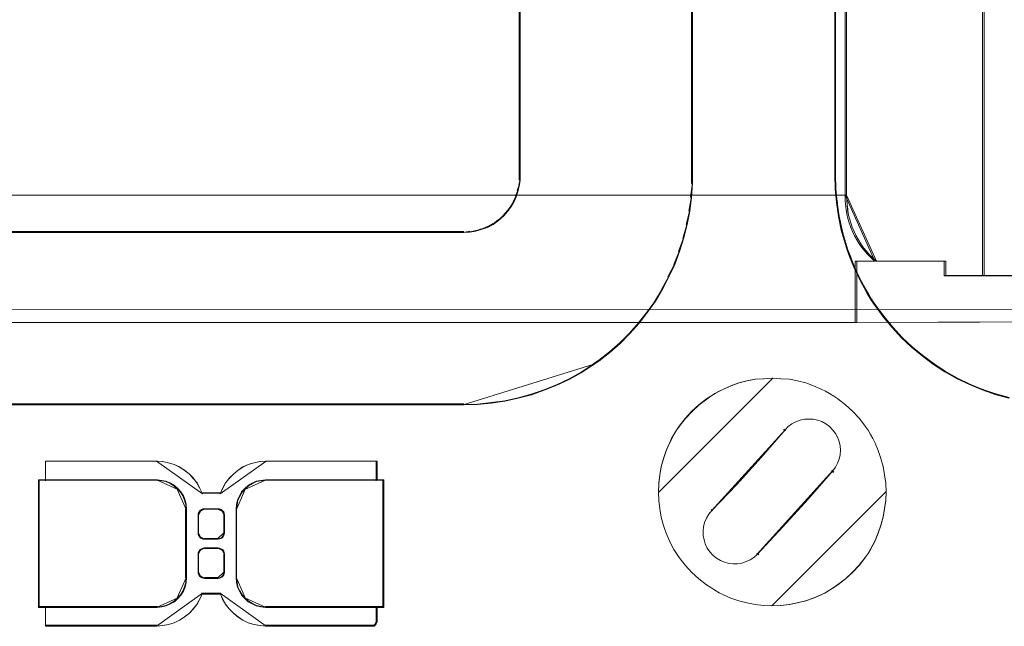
# Model space of a CAD drawing. Header units: millimetres. Extents: x -1290 to 1795, y -4192 to -1311.
# Tile 163 of 256: x 579 to 598, y -3300 to -3289. Entities that reach past the tile are written whole.
import ezdxf

# ---------------------------------------------------------------- set-up
doc = ezdxf.new("R2010")
doc.units = ezdxf.units.MM
doc.layers.add('$EL_istn', color=7, linetype='Continuous', lineweight=15)
doc.layers.add('Aparatura', color=7, linetype='Continuous', lineweight=13)
doc.styles.get("Standard").update_dxf_attribs({"font": 'ARIALN.TTF', "width": 0.8})
doc.dimstyles.new('100', dxfattribs={"dimtxt": 15, "dimasz": 10, "dimexe": 1.25, "dimexo": 0.625, "dimtad": 1, "dimdec": 0, "dimtxsty": 'Standard', "dimblk": 'OBLIQUE', "dimcen": 2.5, "dimadec": 0, "dimazin": 0, "dimtfac": 1, "dimtdec": 0, "dimtmove": 0, "dimatfit": 3, "dimldrblk": 'NONE', "dimfxl": 1, "dimarcsym": 0})

# ---------------------------------------------------------------- blocks, each defined once
blk = doc.blocks.new('_Oblique')
at = {"color": 0, "linetype": 'ByBlock', "lineweight": -2}
blk.add_line((-0.5, -0.5), (0.5, 0.5), dxfattribs=at)
blk = doc.blocks.new('*D43')
at = {"layer": '$EL_istn', "color": 0, "linetype": 'Continuous', "lineweight": -2, "ltscale": 0.1}
for p, q in [((605.291, -3294.716), (605.291, -3319.518)), ((518.091, -3296.815), (518.091, -3319.518)), ((518.091, -3318.268), (605.291, -3318.268))]:
    blk.add_line(p, q, dxfattribs=at)
at = {"layer": 'Defpoints', "color": 0}
for p in [(605.291, -3294.091), (518.091, -3296.19), (605.291, -3318.268)]:
    blk.add_point(p, dxfattribs=at)
at = {"layer": '$EL_istn', "color": 0, "linetype": 'ByBlock', "lineweight": -2, "xscale": 5, "yscale": 5, "zscale": 5, "rotation": 180}
blk.add_blockref('_Oblique', (518.091, -3318.268), dxfattribs=at)
at = {"layer": '$EL_istn', "color": 0, "linetype": 'ByBlock', "lineweight": -2, "xscale": 5, "yscale": 5, "zscale": 5}
blk.add_blockref('_Oblique', (605.291, -3318.268), dxfattribs=at)
at = {"layer": '$EL_istn', "color": 0, "lineweight": 5, "insert": (561.691, -3313.558), "char_height": 8, "attachment_point": 5}
blk.add_mtext('436', dxfattribs=at)
blk = doc.blocks.new('_None')

msp = doc.modelspace()

# ---------------------------------------------------------------- linework, layer by layer
at = {"layer": 'Aparatura', "lineweight": 13}
for points in [[(604.545, -3294.091), (604.545, -3243.057), (521.002, -3243.062), (521.002, -3294.086), (604.545, -3294.091)], [(604.545, -3294.091), (604.545, -3243.057), (521.002, -3243.062), (521.002, -3294.086), (604.545, -3294.091)], [(597.681, -3243.715), (597.681, -3266.607), (525.626, -3266.607), (525.626, -3243.715), (521.412, -3243.715), (521.412, -3293.434), (525.626, -3293.434), (525.626, -3270.541), (597.681, -3270.541), (597.681, -3293.434), (601.813, -3293.434), (601.813, -3243.715), (597.681, -3243.715)], [(597.716, -3243.716), (597.716, -3266.612), (525.629, -3266.612), (525.629, -3243.716), (521.416, -3243.716), (521.416, -3293.432), (525.629, -3293.432), (525.629, -3270.537), (597.716, -3270.537), (597.716, -3293.432), (601.847, -3293.432), (601.847, -3243.716), (597.716, -3243.716)], [(597.681, -3293.434), (597.681, -3270.541), (597.681, -3293.434)], [(597.716, -3293.432), (597.716, -3270.536), (597.716, -3293.432)], [(528.266, -3273.079), (528.266, -3291.891), (595.047, -3291.891), (595.047, -3273.079), (528.266, -3273.079)], [(528.267, -3273.082), (528.267, -3291.889), (595.073, -3291.889), (595.073, -3273.082), (528.267, -3273.082)], [(595.047, -3291.891), (595.047, -3273.079), (595.047, -3291.891)], [(595.073, -3291.889), (595.073, -3273.082), (595.073, -3291.889)], [(588.794, -3284.294), (588.794, -3284.294), (588.794, -3291.508), (588.794, -3284.294)], [(592.097, -3289.261), (592.097, -3286.594), (592.097, -3289.261)], [(594.847, -3291.508), (594.847, -3286.793), (594.847, -3291.508)], [(592.097, -3291.508), (592.097, -3289.829), (592.097, -3289.45), (592.097, -3289.32), (592.097, -3289.266), (592.097, -3289.25), (592.097, -3289.244), (592.097, -3289.244), (592.097, -3291.508)], [(588.756, -3291.799), (588.8, -3291.669), (588.756, -3291.799)], [(588.783, -3291.686), (588.811, -3291.583), (588.783, -3291.686)], [(588.794, -3291.6), (588.794, -3291.491), (588.794, -3291.6)], [(592.081, -3291.933), (592.114, -3291.647), (592.081, -3291.933)], [(592.097, -3291.664), (592.097, -3291.491), (592.097, -3291.664)], [(594.847, -3291.491), (594.87, -3291.777), (594.847, -3291.491)], [(588.724, -3291.906), (588.773, -3291.781), (588.724, -3291.906)], [(594.852, -3291.76), (594.897, -3292.04), (594.852, -3291.76)], [(595.047, -3291.891), (528.266, -3291.891), (595.047, -3291.891)], [(528.266, -3291.891), (595.047, -3291.891), (528.266, -3291.891)], [(595.073, -3291.889), (528.267, -3291.889), (595.073, -3291.889)], [(528.267, -3291.889), (595.073, -3291.889), (528.267, -3291.889)], [(588.622, -3292.11), (588.693, -3291.997), (588.622, -3292.11)], [(588.676, -3292.013), (588.741, -3291.889), (588.676, -3292.013)], [(592.049, -3292.196), (592.098, -3291.916), (592.049, -3292.196)], [(594.879, -3292.023), (594.934, -3292.304), (594.879, -3292.023)], [(595.047, -3291.891), (595.047, -3291.983), (595.052, -3292.07), (595.063, -3292.162), (595.08, -3292.248), (595.096, -3292.335), (595.123, -3292.421), (595.155, -3292.508), (595.188, -3292.589), (595.226, -3292.67), (595.269, -3292.746), (595.318, -3292.822), (595.366, -3292.892), (595.426, -3292.963), (595.485, -3293.033), (595.55, -3293.098), (595.615, -3293.158), (595.047, -3291.891)], [(595.073, -3291.889), (595.078, -3291.981), (595.083, -3292.074), (595.094, -3292.161), (595.105, -3292.249), (595.127, -3292.336), (595.154, -3292.423), (595.182, -3292.505), (595.22, -3292.587), (595.258, -3292.668), (595.302, -3292.745), (595.345, -3292.821), (595.4, -3292.897), (595.454, -3292.963), (595.514, -3293.034), (595.58, -3293.094), (595.645, -3293.154), (595.073, -3291.889)], [(588.477, -3292.288), (588.569, -3292.184), (588.477, -3292.288)], [(588.552, -3292.202), (588.639, -3292.093), (588.552, -3292.202)], [(591.995, -3292.454), (592.066, -3292.179), (591.995, -3292.454)], [(588.278, -3292.449), (588.397, -3292.357), (588.278, -3292.449)], [(588.38, -3292.374), (588.494, -3292.271), (588.38, -3292.374)], [(594.917, -3292.287), (594.988, -3292.567), (594.917, -3292.287)], [(535.592, -3292.588), (535.597, -3292.588), (561.662, -3292.588), (577.893, -3292.588), (583.868, -3292.588), (586.474, -3292.588), (587.269, -3292.588), (587.586, -3292.588), (587.678, -3292.588), (587.715, -3292.588), (587.726, -3292.588), (587.731, -3292.588), (535.592, -3292.588)], [(587.714, -3292.605), (587.844, -3292.582), (587.714, -3292.605)], [(587.827, -3292.599), (587.957, -3292.566), (587.827, -3292.599)], [(587.94, -3292.583), (588.064, -3292.534), (587.94, -3292.583)], [(588.047, -3292.551), (588.183, -3292.491), (588.047, -3292.551)], [(588.165, -3292.508), (588.295, -3292.432), (588.165, -3292.508)], [(591.931, -3292.712), (592.012, -3292.437), (591.931, -3292.712)], [(594.971, -3292.55), (595.026, -3292.696), (594.971, -3292.55)], [(591.85, -3292.97), (591.948, -3292.695), (591.85, -3292.97)], [(595.008, -3292.679), (595.063, -3292.82), (595.008, -3292.679)], [(595.046, -3292.803), (595.1, -3292.949), (595.046, -3292.803)], [(591.759, -3293.218), (591.867, -3292.953), (591.759, -3293.218)], [(595.084, -3292.932), (595.149, -3293.073), (595.084, -3292.932)], [(595.132, -3293.055), (595.197, -3293.196), (595.132, -3293.055)], [(595.18, -3293.179), (595.246, -3293.32), (595.18, -3293.179)], [(595.236, -3293.39), (595.236, -3293.157), (595.236, -3293.39)], [(595.236, -3293.157), (595.615, -3293.157), (595.236, -3293.157)], [(595.236, -3294.332), (595.236, -3293.157), (595.236, -3294.332)], [(595.236, -3293.157), (596.946, -3293.157), (595.236, -3293.157)], [(601.813, -3293.433), (597.681, -3293.433), (596.945, -3293.433), (596.945, -3293.157), (595.615, -3293.157), (595.236, -3293.157), (595.236, -3294.332), (603.182, -3294.3), (603.182, -3293.433), (601.813, -3293.433)], [(601.813, -3293.433), (597.681, -3293.433), (596.945, -3293.433), (596.945, -3293.157), (595.615, -3293.157), (595.236, -3293.157), (595.236, -3294.332), (603.182, -3294.3), (603.182, -3293.433), (601.813, -3293.433)], [(595.269, -3293.388), (595.269, -3293.153), (595.269, -3293.388)], [(595.269, -3293.153), (595.645, -3293.153), (595.269, -3293.153)], [(595.269, -3294.331), (595.269, -3293.153), (595.269, -3294.331)], [(595.269, -3293.153), (596.975, -3293.153), (595.269, -3293.153)], [(601.847, -3293.431), (597.716, -3293.431), (596.975, -3293.431), (596.975, -3293.153), (595.645, -3293.153), (595.269, -3293.153), (595.269, -3294.331), (603.215, -3294.304), (603.215, -3293.431), (601.847, -3293.431)], [(601.847, -3293.431), (597.716, -3293.431), (596.975, -3293.431), (596.975, -3293.153), (595.645, -3293.153), (595.269, -3293.153), (595.269, -3294.331), (603.215, -3294.304), (603.215, -3293.431), (601.847, -3293.431)], [(596.946, -3293.157), (596.946, -3293.434), (596.946, -3293.157)], [(596.975, -3293.153), (596.975, -3293.432), (596.975, -3293.153)], [(591.646, -3293.459), (591.776, -3293.2), (591.646, -3293.459)], [(595.228, -3293.302), (595.305, -3293.438), (595.228, -3293.302)], [(591.523, -3293.696), (591.663, -3293.442), (591.523, -3293.696)], [(595.236, -3294.332), (595.236, -3293.39), (595.236, -3294.332)], [(595.269, -3294.331), (595.269, -3293.388), (595.269, -3294.331)], [(595.288, -3293.421), (595.364, -3293.556), (595.288, -3293.421)], [(595.347, -3293.539), (595.428, -3293.675), (595.347, -3293.539)], [(596.946, -3293.433), (603.182, -3293.433), (596.946, -3293.433)], [(596.975, -3293.431), (603.215, -3293.431), (596.975, -3293.431)], [(601.813, -3293.433), (597.681, -3293.433), (601.813, -3293.433)], [(601.847, -3293.431), (597.716, -3293.431), (601.847, -3293.431)], [(591.394, -3293.922), (591.539, -3293.679), (591.394, -3293.922)], [(595.411, -3293.657), (595.493, -3293.793), (595.411, -3293.657)], [(591.238, -3294.137), (591.411, -3293.905), (591.238, -3294.137)], [(595.476, -3293.776), (595.563, -3293.906), (595.476, -3293.776)], [(595.546, -3293.888), (595.638, -3294.013), (595.546, -3293.888)], [(605.291, -3294.091), (518.091, -3294.086), (605.291, -3294.091)], [(591.076, -3294.346), (591.255, -3294.12), (591.076, -3294.346)], [(595.621, -3293.996), (595.713, -3294.121), (595.621, -3293.996)], [(595.696, -3294.104), (595.793, -3294.228), (595.696, -3294.104)], [(595.236, -3294.332), (528.071, -3294.332), (520.899, -3294.31), (520.899, -3296.193), (518.935, -3296.193), (518.8, -3296.193), (518.676, -3296.193), (518.676, -3307.174), (604.631, -3307.174), (604.631, -3294.294), (603.182, -3294.299), (602.408, -3294.31), (595.236, -3294.332)], [(595.269, -3294.331), (528.076, -3294.331), (520.904, -3294.309), (520.904, -3296.19), (518.936, -3296.19), (518.8, -3296.19), (518.68, -3296.19), (518.68, -3307.174), (604.665, -3307.174), (604.665, -3294.293), (603.215, -3294.303), (602.441, -3294.309), (595.269, -3294.331)], [(603.182, -3294.299), (595.236, -3294.332), (603.182, -3294.299)], [(602.409, -3294.31), (595.236, -3294.332), (602.409, -3294.31)], [(603.215, -3294.304), (595.269, -3294.331), (603.215, -3294.304)], [(602.441, -3294.309), (595.269, -3294.331), (602.441, -3294.309)], [(595.776, -3294.211), (595.965, -3294.432), (595.776, -3294.211)], [(595.237, -3294.332), (528.071, -3294.332), (595.237, -3294.332)], [(528.071, -3294.332), (595.237, -3294.332), (528.071, -3294.332)], [(595.269, -3294.331), (528.076, -3294.331), (595.269, -3294.331)], [(528.076, -3294.331), (595.269, -3294.331), (528.076, -3294.331)], [(590.899, -3294.545), (591.094, -3294.329), (590.899, -3294.545)], [(595.948, -3294.415), (596.142, -3294.626), (595.948, -3294.415)], [(590.711, -3294.733), (590.917, -3294.528), (590.711, -3294.733)], [(596.126, -3294.609), (596.336, -3294.809), (596.126, -3294.609)], [(590.513, -3294.905), (590.728, -3294.716), (590.513, -3294.905)], [(596.319, -3294.792), (596.54, -3294.976), (596.319, -3294.792)], [(590.174, -3295.158), (590.326, -3295.05), (590.174, -3295.158)], [(590.303, -3295.072), (590.53, -3294.888), (590.303, -3295.072)], [(596.523, -3294.958), (596.755, -3295.136), (596.523, -3294.958)], [(587.714, -3295.911), (587.979, -3295.905), (588.244, -3295.878), (588.504, -3295.839), (588.763, -3295.784), (589.018, -3295.713), (589.266, -3295.625), (589.51, -3295.526), (589.748, -3295.416), (589.98, -3295.284), (590.202, -3295.136), (587.714, -3295.911)], [(596.738, -3295.12), (596.975, -3295.282), (596.738, -3295.12)], [(593.656, -3295.399), (593.488, -3295.41), (593.325, -3295.421), (593.168, -3295.453), (593.012, -3295.491), (592.86, -3295.545), (592.714, -3295.61), (592.633, -3295.648), (592.551, -3295.697), (592.47, -3295.746), (592.389, -3295.8), (592.243, -3295.914), (592.108, -3296.038), (591.978, -3296.179), (591.864, -3296.325), (591.81, -3296.401), (591.761, -3296.483), (591.718, -3296.564), (591.675, -3296.65), (591.61, -3296.797), (591.561, -3296.948), (591.518, -3297.1), (591.49, -3297.263), (591.469, -3297.425), (591.463, -3297.593), (593.656, -3295.399)], [(592.628, -3299.517), (592.709, -3299.56), (592.855, -3299.619), (593.006, -3299.673), (593.162, -3299.711), (593.318, -3299.743), (593.48, -3299.759), (593.647, -3299.765), (593.814, -3299.759), (593.976, -3299.743), (594.133, -3299.711), (594.289, -3299.673), (594.44, -3299.619), (594.585, -3299.56), (594.666, -3299.517), (594.747, -3299.468), (594.828, -3299.419), (594.904, -3299.365), (595.055, -3299.252), (595.189, -3299.128), (595.319, -3298.988), (595.432, -3298.842), (595.486, -3298.766), (595.535, -3298.685), (595.578, -3298.605), (595.621, -3298.518), (595.68, -3298.372), (595.734, -3298.227), (595.777, -3298.07), (595.804, -3297.908), (595.826, -3297.747), (595.831, -3297.585), (595.826, -3297.417), (595.804, -3297.255), (595.777, -3297.094), (595.734, -3296.942), (595.68, -3296.791), (595.621, -3296.646), (595.578, -3296.559), (595.535, -3296.478), (595.486, -3296.397), (595.432, -3296.322), (595.319, -3296.176), (595.189, -3296.036), (595.055, -3295.912), (594.904, -3295.798), (594.828, -3295.744), (594.747, -3295.696), (594.666, -3295.647), (594.585, -3295.61), (594.44, -3295.545), (594.289, -3295.491), (594.133, -3295.453), (593.976, -3295.421), (593.814, -3295.41), (593.647, -3295.399), (593.48, -3295.41), (593.318, -3295.421), (593.162, -3295.453), (593.006, -3295.491), (592.855, -3295.545), (592.709, -3295.61), (592.628, -3295.647), (592.547, -3295.696), (592.466, -3295.744), (592.385, -3295.798), (592.24, -3295.912), (592.105, -3296.036), (591.976, -3296.176), (591.862, -3296.322), (591.809, -3296.397), (591.76, -3296.478), (591.717, -3296.559), (591.674, -3296.646), (591.609, -3296.791), (591.56, -3296.942), (591.517, -3297.094), (591.49, -3297.255), (591.469, -3297.417), (591.463, -3297.585), (591.469, -3297.747), (591.49, -3297.908), (591.517, -3298.07), (591.56, -3298.227), (591.609, -3298.372), (591.674, -3298.518), (591.717, -3298.605), (591.76, -3298.685), (591.809, -3298.766), (591.862, -3298.842), (591.976, -3298.988), (592.105, -3299.128), (592.24, -3299.252), (592.385, -3299.365), (592.466, -3299.419), (592.547, -3299.468), (592.628, -3299.517)], [(593.318, -3295.421), (593.48, -3295.41), (593.647, -3295.399), (593.814, -3295.41), (593.976, -3295.421), (594.133, -3295.453), (594.289, -3295.491), (594.44, -3295.545), (594.585, -3295.61), (594.666, -3295.647), (594.747, -3295.696), (594.828, -3295.744), (594.904, -3295.798), (595.055, -3295.912), (595.189, -3296.036), (595.319, -3296.176), (595.432, -3296.322), (595.486, -3296.397), (595.535, -3296.478), (595.578, -3296.559), (595.621, -3296.646), (595.68, -3296.791), (595.734, -3296.942), (595.777, -3297.094), (595.804, -3297.255), (595.826, -3297.417), (595.831, -3297.585), (595.826, -3297.747), (595.804, -3297.908), (595.777, -3298.07), (595.734, -3298.227), (595.68, -3298.372), (595.621, -3298.518), (595.578, -3298.605), (595.535, -3298.685), (595.486, -3298.766), (595.432, -3298.842), (595.319, -3298.988), (595.189, -3299.128), (595.055, -3299.252), (594.904, -3299.365), (594.828, -3299.419), (594.747, -3299.468), (594.666, -3299.517), (594.585, -3299.56), (594.44, -3299.619), (594.289, -3299.673), (594.133, -3299.711), (593.976, -3299.743), (593.814, -3299.759), (593.647, -3299.765), (593.48, -3299.759), (593.318, -3299.743), (593.162, -3299.711), (593.006, -3299.673), (592.855, -3299.619), (592.709, -3299.56), (592.628, -3299.517), (592.547, -3299.468), (592.466, -3299.419), (592.385, -3299.365), (592.24, -3299.252), (592.105, -3299.128), (591.976, -3298.988), (591.862, -3298.842), (591.809, -3298.766), (591.76, -3298.685), (591.717, -3298.605), (591.674, -3298.518), (591.609, -3298.372), (591.56, -3298.227), (591.517, -3298.07), (591.49, -3297.908), (591.469, -3297.747), (591.463, -3297.585), (591.469, -3297.417), (591.49, -3297.255), (591.517, -3297.094), (591.56, -3296.942), (591.609, -3296.791), (591.674, -3296.646), (591.717, -3296.559), (591.76, -3296.478), (591.809, -3296.397), (591.862, -3296.322), (591.976, -3296.176), (592.105, -3296.036), (592.24, -3295.912), (592.385, -3295.798), (592.466, -3295.744), (592.547, -3295.696), (592.628, -3295.647), (592.709, -3295.61), (592.855, -3295.545), (593.006, -3295.491), (593.162, -3295.453), (593.318, -3295.421)], [(596.958, -3295.265), (597.206, -3295.411), (596.958, -3295.265)], [(597.189, -3295.394), (597.443, -3295.524), (597.189, -3295.394)], [(597.425, -3295.506), (597.689, -3295.626), (597.425, -3295.506)], [(597.673, -3295.609), (597.937, -3295.712), (597.673, -3295.609)], [(597.919, -3295.695), (598.194, -3295.782), (597.919, -3295.695)], [(561.653, -3295.893), (580.97, -3295.893), (585.383, -3295.893), (586.839, -3295.893), (587.447, -3295.893), (587.629, -3295.893), (587.699, -3295.893), (587.721, -3295.893), (587.731, -3295.893), (587.731, -3295.893), (561.653, -3295.893)], [(593.853, -3298.255), (593.361, -3298.78), (593.296, -3298.839), (593.226, -3298.888), (593.144, -3298.92), (593.063, -3298.947), (592.982, -3298.964), (592.896, -3298.964), (592.815, -3298.953), (592.734, -3298.931), (592.652, -3298.899), (592.577, -3298.855), (592.507, -3298.796), (592.447, -3298.731), (592.398, -3298.661), (592.361, -3298.58), (592.339, -3298.499), (592.323, -3298.417), (592.323, -3298.331), (592.328, -3298.25), (592.35, -3298.169), (592.388, -3298.087), (592.431, -3298.012), (592.485, -3297.941), (592.966, -3297.433), (593.431, -3296.919), (593.896, -3296.389), (593.955, -3296.33), (594.026, -3296.276), (594.101, -3296.238), (594.183, -3296.205), (594.264, -3296.189), (594.35, -3296.184), (594.431, -3296.189), (594.518, -3296.205), (594.599, -3296.232), (594.675, -3296.276), (594.745, -3296.33), (594.81, -3296.395), (594.858, -3296.46), (594.902, -3296.535), (594.929, -3296.616), (594.95, -3296.697), (594.956, -3296.784), (594.95, -3296.871), (594.934, -3296.952), (594.902, -3297.033), (594.864, -3297.109), (594.81, -3297.179), (594.334, -3297.72), (593.853, -3298.255)], [(592.484, -3297.948), (592.968, -3297.437), (593.435, -3296.921), (593.903, -3296.388), (592.484, -3297.948)], [(593.87, -3296.377), (593.87, -3296.391), (593.903, -3296.405), (593.87, -3296.377)], [(586.195, -3297.357), (586.195, -3298.514), (586.195, -3299.309), (586.195, -3299.6), (586.195, -3299.73), (586.195, -3299.768), (586.195, -3299.784), (586.195, -3299.795), (586.195, -3299.795), (586.184, -3299.795), (586.163, -3299.795), (586.066, -3299.795), (586.066, -3299.8), (586.066, -3299.995), (586.066, -3299.995), (586.066, -3300), (586.066, -3300.017), (586.066, -3300.033), (586.066, -3300.033), (586.066, -3300.038), (586.066, -3300.049), (586.066, -3300.049), (586.066, -3300.071), (586.061, -3300.087), (586.044, -3300.114), (586.034, -3300.13), (586.007, -3300.157), (586.007, -3300.157), (584.967, -3300.157), (584.321, -3300.157), (584.084, -3300.157), (583.982, -3300.157), (583.95, -3300.157), (583.939, -3300.157), (583.933, -3300.157), (583.815, -3300.146), (583.702, -3300.125), (583.594, -3300.092), (583.492, -3300.044), (583.4, -3299.984), (583.314, -3299.914), (583.233, -3299.833), (583.163, -3299.746), (583.11, -3299.649), (583.061, -3299.541), (582.706, -3299.541), (582.657, -3299.649), (582.603, -3299.746), (582.533, -3299.833), (582.458, -3299.914), (582.366, -3299.984), (582.275, -3300.044), (582.172, -3300.092), (582.065, -3300.125), (581.952, -3300.146), (581.839, -3300.157), (579.701, -3300.157), (579.701, -3300.152), (579.701, -3300.141), (579.701, -3300.098), (579.701, -3300.098), (579.701, -3300.092), (579.701, -3300.087), (579.701, -3300.076), (579.701, -3300.044), (579.701, -3300.033), (579.701, -3300.033), (579.701, -3300.017), (579.701, -3300), (579.701, -3299.995), (579.701, -3299.995), (579.701, -3299.8), (579.701, -3299.795), (579.577, -3299.795), (579.571, -3299.795), (579.571, -3299.79), (579.571, -3298.633), (579.571, -3297.838), (579.571, -3297.547), (579.571, -3297.417), (579.571, -3297.379), (579.571, -3297.363), (579.571, -3297.352), (579.577, -3297.352), (579.701, -3297.352), (579.701, -3297.347), (579.701, -3297.336), (579.701, -3297.303), (579.701, -3297.152), (579.701, -3297.152), (579.701, -3297.147), (579.701, -3297.13), (579.701, -3297.114), (579.701, -3297.114), (579.701, -3297.109), (579.701, -3297.098), (579.701, -3297.055), (579.701, -3297.055), (579.701, -3297.044), (579.701, -3297.039), (579.701, -3296.995), (579.701, -3296.99), (581.839, -3296.99), (581.952, -3297.001), (582.065, -3297.022), (582.172, -3297.055), (582.275, -3297.103), (582.366, -3297.163), (582.458, -3297.233), (582.533, -3297.314), (582.603, -3297.401), (582.657, -3297.503), (582.706, -3297.606), (583.061, -3297.606), (583.11, -3297.503), (583.163, -3297.401), (583.233, -3297.314), (583.314, -3297.233), (583.4, -3297.163), (583.492, -3297.103), (583.594, -3297.055), (583.702, -3297.022), (583.815, -3297.001), (583.933, -3296.99), (586.066, -3296.99), (586.066, -3296.995), (586.066, -3297.039), (586.066, -3297.044), (586.066, -3297.055), (586.066, -3297.055), (586.066, -3297.098), (586.066, -3297.109), (586.066, -3297.114), (586.066, -3297.114), (586.066, -3297.13), (586.066, -3297.147), (586.066, -3297.152), (586.066, -3297.152), (586.066, -3297.303), (586.066, -3297.336), (586.066, -3297.347), (586.066, -3297.352), (586.163, -3297.352), (586.184, -3297.352), (586.195, -3297.352), (586.195, -3297.352), (586.195, -3297.357)], [(581.85, -3296.99), (579.7, -3296.99), (581.85, -3296.99)], [(579.7, -3296.99), (579.7, -3296.997), (579.7, -3297.051), (579.7, -3297.058), (579.7, -3297.072), (579.7, -3296.99)], [(583.6, -3299.687), (583.535, -3299.627), (583.476, -3299.563), (583.433, -3299.487), (583.395, -3299.406), (583.379, -3299.319), (583.368, -3299.227), (583.368, -3299.227), (583.368, -3299.217), (583.368, -3299.184), (583.368, -3299.114), (583.368, -3298.892), (583.368, -3297.919), (583.379, -3297.828), (583.395, -3297.741), (583.433, -3297.66), (583.476, -3297.584), (583.535, -3297.52), (583.6, -3297.46), (583.675, -3297.417), (583.756, -3297.379), (583.842, -3297.363), (583.934, -3297.352), (586.066, -3297.352), (586.066, -3297.347), (586.066, -3297.336), (586.066, -3297.303), (586.066, -3297.152), (586.066, -3297.152), (586.066, -3297.147), (586.066, -3297.13), (586.066, -3297.114), (586.066, -3297.114), (586.066, -3297.109), (586.066, -3297.098), (586.066, -3297.055), (586.066, -3297.055), (586.066, -3297.044), (586.066, -3297.039), (586.066, -3296.995), (586.066, -3296.99), (583.934, -3296.99), (583.815, -3297.001), (583.702, -3297.022), (583.594, -3297.055), (583.492, -3297.103), (583.4, -3297.163), (583.314, -3297.233), (583.233, -3297.314), (583.163, -3297.401), (583.11, -3297.503), (583.061, -3297.606), (582.706, -3297.606), (582.657, -3297.503), (582.603, -3297.401), (582.533, -3297.314), (582.458, -3297.233), (582.366, -3297.163), (582.275, -3297.103), (582.172, -3297.055), (582.065, -3297.022), (581.952, -3297.001), (581.839, -3296.99), (579.7, -3296.99), (579.7, -3296.995), (579.7, -3297.039), (579.7, -3297.044), (579.7, -3297.055), (579.7, -3297.055), (579.7, -3297.098), (579.7, -3297.109), (579.7, -3297.114), (579.7, -3297.114), (579.7, -3297.13), (579.7, -3297.147), (579.7, -3297.152), (579.7, -3297.152), (579.7, -3297.303), (579.7, -3297.336), (579.7, -3297.347), (579.7, -3297.352), (581.839, -3297.352), (581.925, -3297.363), (582.011, -3297.379), (582.092, -3297.417), (582.167, -3297.46), (582.232, -3297.52), (582.291, -3297.584), (582.339, -3297.66), (582.372, -3297.741), (582.393, -3297.828), (582.399, -3297.919), (582.399, -3298.892), (582.399, -3299.114), (582.399, -3299.184), (582.399, -3299.217), (582.399, -3299.227), (582.399, -3299.227), (582.393, -3299.319), (582.372, -3299.406), (582.339, -3299.487), (582.291, -3299.563), (582.232, -3299.627), (582.167, -3299.687), (582.092, -3299.73), (582.011, -3299.768), (581.925, -3299.784), (581.839, -3299.795), (579.7, -3299.795), (579.7, -3299.8), (579.7, -3299.995), (579.7, -3299.995), (579.7, -3300), (579.7, -3300.017), (579.7, -3300.033), (579.7, -3300.033), (579.7, -3300.044), (579.7, -3300.076), (579.7, -3300.087), (579.7, -3300.092), (579.7, -3300.098), (579.7, -3300.098), (579.7, -3300.141), (579.7, -3300.152), (579.7, -3300.157), (581.839, -3300.157), (581.952, -3300.146), (582.065, -3300.125), (582.172, -3300.092), (582.275, -3300.044), (582.366, -3299.984), (582.458, -3299.914), (582.533, -3299.833), (582.603, -3299.746), (582.657, -3299.649), (582.706, -3299.541), (583.061, -3299.541), (583.11, -3299.649), (583.163, -3299.746), (583.233, -3299.833), (583.314, -3299.914), (583.4, -3299.984), (583.492, -3300.044), (583.594, -3300.092), (583.702, -3300.125), (583.815, -3300.146), (583.934, -3300.157), (583.939, -3300.157), (583.95, -3300.157), (583.982, -3300.157), (584.084, -3300.157), (584.321, -3300.157), (584.968, -3300.157), (586.007, -3300.157), (586.007, -3300.157), (586.034, -3300.13), (586.045, -3300.114), (586.061, -3300.087), (586.066, -3300.071), (586.066, -3300.049), (586.066, -3300.049), (586.066, -3300.038), (586.066, -3300.033), (586.066, -3300.033), (586.066, -3300.017), (586.066, -3300), (586.066, -3299.995), (586.066, -3299.995), (586.066, -3299.8), (586.066, -3299.795), (583.934, -3299.795), (583.842, -3299.784), (583.756, -3299.768), (583.675, -3299.73), (583.6, -3299.687)], [(579.7, -3297.055), (579.7, -3297.055), (579.7, -3297.11), (579.7, -3297.124), (579.7, -3297.131), (579.7, -3297.055)], [(579.7, -3297.114), (579.7, -3297.114), (579.7, -3297.137), (579.7, -3297.161), (579.7, -3297.168), (579.7, -3297.168), (579.7, -3297.114)], [(579.7, -3297.151), (579.7, -3297.315), (579.7, -3297.35), (579.7, -3297.362), (579.7, -3297.367), (579.7, -3297.151)], [(582.715, -3297.62), (582.665, -3297.515), (582.611, -3297.41), (582.539, -3297.322), (582.463, -3297.239), (582.37, -3297.167), (582.276, -3297.106), (582.172, -3297.056), (582.063, -3297.023), (581.948, -3297.001), (581.833, -3296.99), (582.715, -3297.62)], [(583.939, -3296.99), (583.819, -3297.001), (583.704, -3297.023), (583.594, -3297.056), (583.49, -3297.106), (583.397, -3297.167), (583.309, -3297.239), (583.227, -3297.322), (583.156, -3297.41), (583.101, -3297.515), (583.052, -3297.62), (583.939, -3296.99)], [(583.922, -3296.99), (586.066, -3296.99), (583.922, -3296.99)], [(586.049, -3296.99), (586.049, -3296.997), (586.049, -3297.051), (586.049, -3297.058), (586.049, -3297.072), (586.049, -3296.99)], [(586.049, -3297.055), (586.049, -3297.055), (586.049, -3297.11), (586.049, -3297.124), (586.049, -3297.131), (586.049, -3297.055)], [(586.049, -3297.114), (586.049, -3297.114), (586.049, -3297.137), (586.049, -3297.161), (586.049, -3297.168), (586.049, -3297.168), (586.049, -3297.114)], [(586.049, -3297.151), (586.049, -3297.315), (586.049, -3297.35), (586.049, -3297.362), (586.049, -3297.367), (586.049, -3297.151)], [(593.354, -3298.781), (593.849, -3298.254), (594.332, -3297.716), (594.811, -3297.173), (593.354, -3298.781)], [(594.827, -3297.206), (594.816, -3297.206), (594.793, -3297.184), (594.793, -3297.173), (594.827, -3297.206)], [(579.571, -3299.797), (579.571, -3299.792), (579.571, -3298.633), (579.571, -3297.837), (579.571, -3297.545), (579.571, -3297.415), (579.571, -3297.377), (579.571, -3297.361), (579.571, -3297.35), (579.571, -3299.797)], [(579.571, -3297.35), (579.578, -3297.35), (579.717, -3297.35), (579.571, -3297.35)], [(579.571, -3298.633), (579.571, -3299.792), (579.571, -3299.797), (579.577, -3299.797), (579.701, -3299.797), (581.846, -3299.797), (581.933, -3299.786), (582.019, -3299.77), (582.1, -3299.732), (582.176, -3299.689), (582.241, -3299.629), (582.3, -3299.564), (582.349, -3299.489), (582.381, -3299.407), (582.403, -3299.321), (582.408, -3299.229), (582.408, -3299.229), (582.408, -3299.218), (582.408, -3299.185), (582.408, -3299.115), (582.408, -3298.893), (582.408, -3297.919), (582.403, -3297.827), (582.381, -3297.74), (582.349, -3297.659), (582.3, -3297.583), (582.241, -3297.518), (582.176, -3297.458), (582.1, -3297.415), (582.019, -3297.377), (581.933, -3297.361), (581.846, -3297.35), (579.701, -3297.35), (579.577, -3297.35), (579.571, -3297.35), (579.571, -3297.361), (579.571, -3297.377), (579.571, -3297.415), (579.571, -3297.545), (579.571, -3297.837), (579.571, -3298.633)], [(579.58, -3298.633), (579.58, -3299.783), (579.58, -3299.788), (579.585, -3299.788), (579.709, -3299.788), (581.841, -3299.788), (581.927, -3299.778), (582.013, -3299.762), (582.094, -3299.724), (582.169, -3299.681), (582.234, -3299.622), (582.293, -3299.557), (582.341, -3299.482), (582.373, -3299.401), (582.395, -3299.315), (582.4, -3299.224), (582.4, -3299.224), (582.4, -3299.213), (582.4, -3299.181), (582.4, -3299.111), (582.4, -3298.891), (582.4, -3297.923), (582.395, -3297.832), (582.373, -3297.746), (582.341, -3297.665), (582.293, -3297.59), (582.234, -3297.525), (582.169, -3297.466), (582.094, -3297.423), (582.013, -3297.385), (581.927, -3297.369), (581.841, -3297.358), (579.709, -3297.358), (579.585, -3297.358), (579.58, -3297.358), (579.58, -3297.369), (579.58, -3297.385), (579.58, -3297.423), (579.58, -3297.552), (579.58, -3297.842), (579.58, -3298.633)], [(579.7, -3297.35), (581.85, -3297.35), (579.7, -3297.35)], [(582.242, -3297.534), (582.174, -3297.469), (582.096, -3297.421), (582.012, -3297.38), (581.922, -3297.362), (581.833, -3297.35), (582.242, -3297.534)], [(582.408, -3297.932), (582.402, -3297.837), (582.379, -3297.747), (582.343, -3297.663), (582.29, -3297.584), (582.225, -3297.517), (582.408, -3297.932)], [(583.358, -3299.115), (583.358, -3299.185), (583.358, -3299.218), (583.358, -3299.229), (583.358, -3299.229), (583.369, -3299.321), (583.385, -3299.407), (583.423, -3299.489), (583.466, -3299.564), (583.525, -3299.629), (583.59, -3299.689), (583.666, -3299.732), (583.747, -3299.77), (583.834, -3299.786), (583.925, -3299.797), (586.066, -3299.797), (586.163, -3299.797), (586.184, -3299.797), (586.195, -3299.797), (586.195, -3299.797), (586.195, -3299.786), (586.195, -3299.77), (586.195, -3299.732), (586.195, -3299.602), (586.195, -3299.31), (586.195, -3298.514), (586.195, -3297.356), (586.195, -3297.35), (586.195, -3297.35), (586.184, -3297.35), (586.163, -3297.35), (586.066, -3297.35), (583.925, -3297.35), (583.834, -3297.361), (583.747, -3297.377), (583.666, -3297.415), (583.59, -3297.458), (583.525, -3297.518), (583.466, -3297.583), (583.423, -3297.659), (583.385, -3297.74), (583.369, -3297.827), (583.358, -3297.919), (583.358, -3298.893), (583.358, -3299.115)], [(583.542, -3297.517), (583.477, -3297.584), (583.429, -3297.663), (583.388, -3297.747), (583.37, -3297.837), (583.358, -3297.932), (583.542, -3297.517)], [(583.367, -3299.111), (583.367, -3299.181), (583.367, -3299.213), (583.367, -3299.224), (583.367, -3299.224), (583.377, -3299.315), (583.393, -3299.401), (583.431, -3299.482), (583.474, -3299.557), (583.533, -3299.622), (583.598, -3299.681), (583.673, -3299.724), (583.753, -3299.762), (583.839, -3299.778), (583.931, -3299.788), (586.058, -3299.788), (586.154, -3299.788), (586.176, -3299.788), (586.187, -3299.788), (586.187, -3299.788), (586.187, -3299.778), (586.187, -3299.762), (586.187, -3299.724), (586.187, -3299.595), (586.187, -3299.305), (586.187, -3298.514), (586.187, -3297.364), (586.187, -3297.358), (586.187, -3297.358), (586.176, -3297.358), (586.154, -3297.358), (586.058, -3297.358), (583.931, -3297.358), (583.839, -3297.369), (583.753, -3297.385), (583.673, -3297.423), (583.598, -3297.466), (583.533, -3297.525), (583.474, -3297.59), (583.431, -3297.665), (583.393, -3297.746), (583.377, -3297.832), (583.367, -3297.923), (583.367, -3298.891), (583.367, -3299.111)], [(583.939, -3297.35), (583.844, -3297.362), (583.754, -3297.38), (583.67, -3297.421), (583.592, -3297.469), (583.525, -3297.534), (583.939, -3297.35)], [(583.922, -3297.35), (586.066, -3297.35), (583.922, -3297.35)], [(586.049, -3297.35), (586.159, -3297.35), (586.183, -3297.35), (586.195, -3297.35), (586.195, -3297.35), (586.049, -3297.35)], [(586.178, -3297.35), (586.178, -3297.356), (586.178, -3298.514), (586.178, -3299.31), (586.178, -3299.602), (586.178, -3299.732), (586.178, -3299.77), (586.178, -3299.786), (586.178, -3299.797), (586.178, -3297.35)], [(582.698, -3297.603), (583.069, -3297.603), (582.698, -3297.603)], [(593.638, -3299.765), (593.806, -3299.759), (593.969, -3299.743), (594.126, -3299.711), (594.283, -3299.673), (594.434, -3299.618), (594.58, -3299.559), (594.662, -3299.516), (594.743, -3299.467), (594.824, -3299.418), (594.9, -3299.364), (595.052, -3299.25), (595.187, -3299.125), (595.317, -3298.985), (595.43, -3298.838), (595.485, -3298.762), (595.533, -3298.681), (595.577, -3298.6), (595.62, -3298.513), (595.68, -3298.367), (595.734, -3298.221), (595.777, -3298.063), (595.804, -3297.901), (595.826, -3297.738), (595.831, -3297.576), (593.638, -3299.765)], [(582.633, -3298.28), (582.633, -3298.336), (582.633, -3298.358), (582.633, -3298.363), (582.633, -3298.369), (582.633, -3298.402), (582.65, -3298.43), (582.666, -3298.458), (582.694, -3298.474), (582.722, -3298.491), (582.755, -3298.491), (582.755, -3298.491), (582.883, -3298.491), (582.961, -3298.491), (582.994, -3298.491), (583.006, -3298.491), (583.011, -3298.491), (583.05, -3298.485), (583.083, -3298.469), (583.111, -3298.441), (583.128, -3298.408), (583.139, -3298.369), (583.139, -3298.363), (583.139, -3298.358), (583.139, -3298.336), (583.139, -3298.28), (583.139, -3298.031), (583.133, -3297.998), (583.122, -3297.965), (583.1, -3297.943), (583.072, -3297.92), (583.044, -3297.909), (583.011, -3297.904), (583.006, -3297.904), (582.994, -3297.904), (582.961, -3297.904), (582.883, -3297.904), (582.755, -3297.904), (582.755, -3297.904), (582.722, -3297.909), (582.694, -3297.92), (582.666, -3297.943), (582.65, -3297.965), (582.633, -3297.998), (582.633, -3298.031), (582.633, -3298.28)], [(582.755, -3298.491), (582.722, -3298.491), (582.694, -3298.474), (582.666, -3298.458), (582.65, -3298.43), (582.633, -3298.402), (582.633, -3298.369), (582.633, -3298.363), (582.633, -3298.358), (582.633, -3298.336), (582.633, -3298.28), (582.633, -3298.031), (582.633, -3297.998), (582.65, -3297.965), (582.666, -3297.943), (582.694, -3297.92), (582.722, -3297.909), (582.755, -3297.904), (582.755, -3297.904), (582.883, -3297.904), (582.961, -3297.904), (582.994, -3297.904), (583.006, -3297.904), (583.011, -3297.904), (583.044, -3297.909), (583.072, -3297.92), (583.1, -3297.943), (583.122, -3297.965), (583.133, -3297.998), (583.139, -3298.031), (583.139, -3298.28), (583.139, -3298.336), (583.139, -3298.358), (583.139, -3298.363), (583.139, -3298.369), (583.128, -3298.408), (583.111, -3298.441), (583.083, -3298.469), (583.05, -3298.485), (583.011, -3298.491), (583.006, -3298.491), (582.994, -3298.491), (582.961, -3298.491), (582.883, -3298.491), (582.755, -3298.491), (582.755, -3298.491)], [(582.768, -3297.904), (582.73, -3297.912), (582.697, -3297.927), (582.665, -3297.959), (582.768, -3297.904)], [(582.751, -3297.904), (582.751, -3297.904), (582.883, -3297.904), (582.964, -3297.904), (582.998, -3297.904), (583.01, -3297.904), (583.015, -3297.904), (582.751, -3297.904)], [(583.101, -3297.959), (583.069, -3297.927), (583.037, -3297.912), (582.998, -3297.904), (583.101, -3297.959)], [(582.391, -3297.915), (582.391, -3298.895), (582.391, -3299.118), (582.391, -3299.189), (582.391, -3299.222), (582.391, -3299.233), (582.391, -3299.233), (582.391, -3297.915)], [(582.682, -3297.942), (582.658, -3297.967), (582.633, -3298.006), (582.633, -3298.045), (582.682, -3297.942)], [(582.633, -3298.027), (582.633, -3298.282), (582.633, -3298.339), (582.633, -3298.361), (582.633, -3298.367), (582.633, -3298.373), (582.633, -3298.027)], [(582.641, -3298.278), (582.641, -3298.332), (582.641, -3298.353), (582.641, -3298.359), (582.641, -3298.364), (582.641, -3298.396), (582.657, -3298.423), (582.674, -3298.45), (582.7, -3298.466), (582.727, -3298.482), (582.76, -3298.482), (582.76, -3298.482), (582.883, -3298.482), (582.958, -3298.482), (582.991, -3298.482), (583.001, -3298.482), (583.007, -3298.482), (583.044, -3298.477), (583.077, -3298.461), (583.104, -3298.434), (583.12, -3298.402), (583.13, -3298.364), (583.13, -3298.359), (583.13, -3298.353), (583.13, -3298.332), (583.13, -3298.278), (583.13, -3298.036), (583.125, -3298.004), (583.114, -3297.971), (583.093, -3297.95), (583.066, -3297.928), (583.039, -3297.917), (583.007, -3297.912), (583.001, -3297.912), (582.991, -3297.912), (582.958, -3297.912), (582.883, -3297.912), (582.76, -3297.912), (582.76, -3297.912), (582.727, -3297.917), (582.7, -3297.928), (582.674, -3297.95), (582.657, -3297.971), (582.641, -3298.004), (582.641, -3298.036), (582.641, -3298.278)], [(583.139, -3298.045), (583.131, -3298.006), (583.116, -3297.967), (583.084, -3297.942), (583.139, -3298.045)], [(583.122, -3298.027), (583.122, -3298.282), (583.122, -3298.339), (583.122, -3298.361), (583.122, -3298.367), (583.122, -3298.373), (583.122, -3298.027)], [(583.358, -3297.915), (583.358, -3298.895), (583.358, -3299.118), (583.358, -3299.189), (583.358, -3299.222), (583.358, -3299.233), (583.358, -3299.233), (583.358, -3297.915)], [(592.473, -3297.92), (592.501, -3297.948), (592.473, -3297.92)], [(582.633, -3298.355), (582.633, -3298.394), (582.658, -3298.426), (582.682, -3298.459), (582.633, -3298.355)], [(582.665, -3298.441), (582.697, -3298.466), (582.73, -3298.491), (582.768, -3298.491), (582.665, -3298.441)], [(582.751, -3298.474), (582.751, -3298.474), (582.883, -3298.474), (582.964, -3298.474), (582.998, -3298.474), (583.01, -3298.474), (583.015, -3298.474), (582.751, -3298.474)], [(582.998, -3298.491), (583.041, -3298.485), (583.078, -3298.466), (583.108, -3298.435), (583.127, -3298.399), (583.139, -3298.355), (582.998, -3298.491)], [(582.883, -3298.656), (582.755, -3298.656), (582.755, -3298.656), (582.722, -3298.662), (582.694, -3298.673), (582.666, -3298.69), (582.65, -3298.717), (582.633, -3298.745), (582.633, -3298.778), (582.633, -3299.033), (582.633, -3299.088), (582.633, -3299.105), (582.633, -3299.116), (582.633, -3299.122), (582.633, -3299.149), (582.65, -3299.183), (582.666, -3299.205), (582.694, -3299.227), (582.722, -3299.238), (582.755, -3299.243), (582.755, -3299.243), (582.883, -3299.243), (582.961, -3299.243), (582.994, -3299.243), (583.006, -3299.243), (583.011, -3299.243), (583.05, -3299.238), (583.083, -3299.221), (583.111, -3299.194), (583.128, -3299.16), (583.139, -3299.122), (583.139, -3299.116), (583.139, -3299.105), (583.139, -3299.088), (583.139, -3299.033), (583.139, -3298.778), (583.133, -3298.745), (583.122, -3298.717), (583.1, -3298.69), (583.072, -3298.673), (583.044, -3298.662), (583.011, -3298.656), (583.006, -3298.656), (582.994, -3298.656), (582.961, -3298.656), (582.883, -3298.656)], [(583.139, -3299.122), (583.128, -3299.16), (583.111, -3299.194), (583.083, -3299.221), (583.05, -3299.238), (583.011, -3299.243), (583.006, -3299.243), (582.994, -3299.243), (582.961, -3299.243), (582.883, -3299.243), (582.755, -3299.243), (582.755, -3299.243), (582.722, -3299.238), (582.694, -3299.227), (582.666, -3299.205), (582.65, -3299.183), (582.633, -3299.149), (582.633, -3299.122), (582.633, -3299.116), (582.633, -3299.105), (582.633, -3299.088), (582.633, -3299.033), (582.633, -3298.778), (582.633, -3298.745), (582.65, -3298.717), (582.666, -3298.69), (582.694, -3298.673), (582.722, -3298.662), (582.755, -3298.656), (582.755, -3298.656), (582.883, -3298.656), (582.961, -3298.656), (582.994, -3298.656), (583.006, -3298.656), (583.011, -3298.656), (583.044, -3298.662), (583.072, -3298.673), (583.1, -3298.69), (583.122, -3298.717), (583.133, -3298.745), (583.139, -3298.778), (583.139, -3299.033), (583.139, -3299.088), (583.139, -3299.105), (583.139, -3299.116), (583.139, -3299.122)], [(582.883, -3298.665), (582.76, -3298.665), (582.76, -3298.665), (582.727, -3298.67), (582.7, -3298.681), (582.674, -3298.697), (582.657, -3298.724), (582.641, -3298.751), (582.641, -3298.783), (582.641, -3299.03), (582.641, -3299.084), (582.641, -3299.1), (582.641, -3299.111), (582.641, -3299.117), (582.641, -3299.143), (582.657, -3299.176), (582.674, -3299.197), (582.7, -3299.219), (582.727, -3299.229), (582.76, -3299.235), (582.76, -3299.235), (582.883, -3299.235), (582.958, -3299.235), (582.991, -3299.235), (583.001, -3299.235), (583.007, -3299.235), (583.044, -3299.229), (583.077, -3299.213), (583.104, -3299.186), (583.12, -3299.154), (583.13, -3299.117), (583.13, -3299.111), (583.13, -3299.1), (583.13, -3299.084), (583.13, -3299.03), (583.13, -3298.783), (583.125, -3298.751), (583.114, -3298.724), (583.093, -3298.697), (583.066, -3298.681), (583.039, -3298.67), (583.007, -3298.665), (583.001, -3298.665), (582.991, -3298.665), (582.958, -3298.665), (582.883, -3298.665)], [(582.768, -3298.656), (582.73, -3298.665), (582.697, -3298.681), (582.665, -3298.706), (582.768, -3298.656)], [(582.751, -3298.656), (582.751, -3298.656), (582.883, -3298.656), (582.964, -3298.656), (582.998, -3298.656), (583.01, -3298.656), (583.015, -3298.656), (582.751, -3298.656)], [(583.101, -3298.706), (583.069, -3298.681), (583.037, -3298.665), (582.998, -3298.656), (583.101, -3298.706)], [(582.682, -3298.688), (582.658, -3298.721), (582.633, -3298.753), (582.633, -3298.792), (582.682, -3298.688)], [(582.633, -3298.775), (582.633, -3299.035), (582.633, -3299.091), (582.633, -3299.108), (582.633, -3299.119), (582.633, -3299.125), (582.633, -3298.775)], [(583.139, -3298.792), (583.131, -3298.753), (583.116, -3298.721), (583.084, -3298.688), (583.139, -3298.792)], [(583.122, -3298.775), (583.122, -3299.035), (583.122, -3299.091), (583.122, -3299.108), (583.122, -3299.119), (583.122, -3299.125), (583.122, -3298.775)], [(593.387, -3298.792), (593.387, -3298.792), (593.365, -3298.764), (593.354, -3298.764), (593.387, -3298.792)], [(582.225, -3299.63), (582.29, -3299.563), (582.343, -3299.485), (582.379, -3299.401), (582.402, -3299.311), (582.408, -3299.215), (582.225, -3299.63)], [(582.633, -3299.108), (582.633, -3299.141), (582.658, -3299.18), (582.682, -3299.206), (582.633, -3299.108)], [(582.665, -3299.189), (582.697, -3299.22), (582.73, -3299.236), (582.768, -3299.243), (582.665, -3299.189)], [(582.751, -3299.226), (582.751, -3299.226), (582.883, -3299.226), (582.964, -3299.226), (582.998, -3299.226), (583.01, -3299.226), (583.015, -3299.226), (582.751, -3299.226)], [(582.998, -3299.243), (583.041, -3299.237), (583.078, -3299.219), (583.108, -3299.188), (583.127, -3299.151), (583.139, -3299.108), (582.998, -3299.243)], [(583.358, -3299.215), (583.37, -3299.311), (583.388, -3299.401), (583.429, -3299.485), (583.477, -3299.563), (583.542, -3299.63), (583.358, -3299.215)], [(581.833, -3300.157), (581.948, -3300.146), (582.063, -3300.124), (582.172, -3300.091), (582.276, -3300.041), (582.37, -3299.98), (582.463, -3299.908), (582.539, -3299.826), (582.611, -3299.737), (582.665, -3299.638), (582.715, -3299.527), (581.833, -3300.157)], [(582.698, -3299.527), (583.069, -3299.527), (582.698, -3299.527)], [(583.052, -3299.527), (583.101, -3299.638), (583.156, -3299.737), (583.227, -3299.826), (583.309, -3299.908), (583.397, -3299.98), (583.49, -3300.041), (583.594, -3300.091), (583.704, -3300.124), (583.819, -3300.146), (583.939, -3300.157), (583.052, -3299.527)], [(579.571, -3299.78), (579.578, -3299.78), (579.717, -3299.78), (579.571, -3299.78)], [(579.7, -3299.78), (581.85, -3299.78), (579.7, -3299.78)], [(579.7, -3299.78), (579.7, -3299.786), (579.7, -3299.996), (579.7, -3299.78)], [(581.833, -3299.797), (581.922, -3299.785), (582.012, -3299.767), (582.096, -3299.726), (582.174, -3299.678), (582.242, -3299.613), (581.833, -3299.797)], [(583.525, -3299.613), (583.592, -3299.678), (583.67, -3299.726), (583.754, -3299.767), (583.844, -3299.785), (583.939, -3299.797), (583.525, -3299.613)], [(583.922, -3299.78), (586.066, -3299.78), (583.922, -3299.78)], [(586.049, -3299.78), (586.159, -3299.78), (586.183, -3299.78), (586.195, -3299.78), (586.195, -3299.78), (586.049, -3299.78)], [(586.049, -3299.78), (586.049, -3299.786), (586.049, -3299.996), (586.049, -3299.78)], [(579.7, -3300.034), (579.7, -3300.034), (579.7, -3300.01), (579.7, -3299.986), (579.7, -3299.979), (579.7, -3299.979), (579.7, -3300.034)], [(586.049, -3300.034), (586.049, -3300.034), (586.049, -3300.01), (586.049, -3299.986), (586.049, -3299.979), (586.049, -3299.979), (586.049, -3300.034)], [(579.7, -3300.016), (579.7, -3300.03), (579.7, -3300.071), (579.7, -3300.085), (579.7, -3300.091), (579.7, -3300.098), (579.7, -3300.016)], [(579.7, -3300.081), (579.7, -3300.081), (579.7, -3300.136), (579.7, -3300.15), (579.7, -3300.157), (579.7, -3300.081)], [(579.7, -3300.14), (581.85, -3300.14), (579.7, -3300.14)], [(586.007, -3300.14), (586.007, -3300.14), (584.962, -3300.14), (584.312, -3300.14), (584.074, -3300.14), (583.971, -3300.14), (583.938, -3300.14), (583.927, -3300.14), (583.922, -3300.14), (586.007, -3300.14)], [(586.034, -3300.113), (585.99, -3300.157), (586.034, -3300.113)], [(586.045, -3300.097), (586.017, -3300.13), (586.045, -3300.097)], [(586.061, -3300.07), (586.028, -3300.114), (586.061, -3300.07)], [(586.066, -3300.054), (586.044, -3300.087), (586.066, -3300.054)], [(586.049, -3300.016), (586.049, -3300.027), (586.049, -3300.05), (586.049, -3300.05), (586.049, -3300.016)], [(586.049, -3300.032), (586.049, -3300.071), (586.049, -3300.032)]]:
    msp.add_lwpolyline(points, close=True, dxfattribs=at)
for points in [[(595.047, -3273.079), (595.047, -3291.891), (595.047, -3291.983), (595.052, -3292.07), (595.063, -3292.162), (595.08, -3292.248), (595.096, -3292.335), (595.123, -3292.422), (595.155, -3292.508), (595.188, -3292.589), (595.226, -3292.67), (595.269, -3292.746), (595.318, -3292.822), (595.366, -3292.892), (595.426, -3292.963), (595.485, -3293.033), (595.55, -3293.098), (595.615, -3293.158), (596.946, -3293.158), (596.946, -3293.434), (597.681, -3293.434), (597.681, -3270.541)], [(595.047, -3273.079), (595.047, -3291.891), (595.047, -3291.983), (595.052, -3292.07), (595.063, -3292.162), (595.08, -3292.248), (595.096, -3292.335), (595.123, -3292.422), (595.155, -3292.508), (595.188, -3292.589), (595.226, -3292.67), (595.269, -3292.746), (595.318, -3292.822), (595.366, -3292.892), (595.426, -3292.963), (595.485, -3293.033), (595.55, -3293.098), (595.615, -3293.158), (596.946, -3293.158), (596.946, -3293.434), (597.681, -3293.434), (597.681, -3270.541)], [(595.073, -3273.082), (595.073, -3291.889), (595.078, -3291.982), (595.083, -3292.074), (595.094, -3292.162), (595.105, -3292.249), (595.127, -3292.336), (595.154, -3292.423), (595.182, -3292.505), (595.22, -3292.587), (595.258, -3292.669), (595.301, -3292.745), (595.345, -3292.821), (595.4, -3292.898), (595.454, -3292.963), (595.514, -3293.034), (595.579, -3293.094), (595.645, -3293.154), (596.975, -3293.154), (596.975, -3293.432), (597.716, -3293.432), (597.716, -3270.536)], [(595.073, -3273.082), (595.073, -3291.889), (595.078, -3291.982), (595.083, -3292.074), (595.094, -3292.162), (595.105, -3292.249), (595.127, -3292.336), (595.154, -3292.423), (595.182, -3292.505), (595.22, -3292.587), (595.258, -3292.669), (595.301, -3292.745), (595.345, -3292.821), (595.4, -3292.898), (595.454, -3292.963), (595.514, -3293.034), (595.579, -3293.094), (595.645, -3293.154), (596.975, -3293.154), (596.975, -3293.432), (597.716, -3293.432), (597.716, -3270.536)], [(588.811, -3284.308), (588.811, -3291.508), (588.811, -3291.599), (588.8, -3291.685), (588.773, -3291.798), (588.741, -3291.906), (588.692, -3292.013), (588.639, -3292.11), (588.569, -3292.201), (588.494, -3292.287), (588.397, -3292.374), (588.295, -3292.449), (588.182, -3292.508), (588.064, -3292.551), (587.956, -3292.583), (587.843, -3292.599), (587.731, -3292.605), (587.725, -3292.605), (587.714, -3292.605), (587.677, -3292.605), (587.585, -3292.605), (587.269, -3292.605), (586.473, -3292.605), (583.867, -3292.605), (577.893, -3292.605)], [(577.893, -3292.605), (583.868, -3292.605), (586.474, -3292.605), (587.269, -3292.605), (587.586, -3292.605), (587.677, -3292.605), (587.715, -3292.605), (587.726, -3292.605), (587.731, -3292.605), (587.844, -3292.599), (587.957, -3292.583), (588.064, -3292.551), (588.182, -3292.508), (588.295, -3292.449), (588.397, -3292.374), (588.494, -3292.287), (588.569, -3292.201), (588.639, -3292.11), (588.693, -3292.013), (588.741, -3291.906), (588.773, -3291.798), (588.8, -3291.685), (588.811, -3291.599), (588.811, -3291.508), (588.811, -3284.308)], [(561.661, -3295.911), (580.971, -3295.911), (585.382, -3295.911), (586.838, -3295.911), (587.445, -3295.911), (587.628, -3295.911), (587.698, -3295.911), (587.719, -3295.911), (587.73, -3295.911), (587.73, -3295.911), (587.993, -3295.905), (588.257, -3295.878), (588.514, -3295.841), (588.772, -3295.787), (589.025, -3295.717), (589.272, -3295.631), (589.514, -3295.534), (589.75, -3295.427), (589.981, -3295.298), (590.191, -3295.158), (590.32, -3295.072), (590.529, -3294.905), (590.728, -3294.733), (590.916, -3294.545), (591.093, -3294.346), (591.254, -3294.136), (591.41, -3293.921), (591.539, -3293.695), (591.663, -3293.459), (591.776, -3293.217), (591.867, -3292.969), (591.948, -3292.711), (592.012, -3292.453), (592.066, -3292.195), (592.098, -3291.932), (592.114, -3291.663), (592.114, -3291.507), (592.114, -3289.84), (592.114, -3289.464), (592.114, -3289.335), (592.114, -3289.281), (592.114, -3289.265), (592.114, -3289.259), (592.114, -3289.259), (592.114, -3286.608)], [(592.112, -3286.594), (592.112, -3289.247), (592.112, -3289.247), (592.112, -3289.252), (592.112, -3289.268), (592.112, -3289.322), (592.112, -3289.451), (592.112, -3289.828), (592.112, -3291.496), (592.112, -3291.652), (592.096, -3291.921), (592.064, -3292.185), (592.01, -3292.443), (591.945, -3292.701), (591.865, -3292.959), (591.774, -3293.207), (591.661, -3293.449), (591.537, -3293.686), (591.408, -3293.912), (591.252, -3294.127), (591.091, -3294.337), (590.914, -3294.536), (590.726, -3294.724), (590.527, -3294.896), (590.323, -3295.058), (590.189, -3295.149), (589.979, -3295.289), (589.748, -3295.418), (589.512, -3295.526), (589.27, -3295.623), (589.023, -3295.709), (588.77, -3295.779), (588.513, -3295.833), (588.255, -3295.87), (587.991, -3295.897), (587.728, -3295.903), (587.728, -3295.903), (587.717, -3295.903), (587.696, -3295.903), (587.626, -3295.903), (587.443, -3295.903), (586.836, -3295.903), (585.381, -3295.903), (580.97, -3295.903), (561.662, -3295.903)], [(594.847, -3286.793), (594.847, -3291.5), (594.852, -3291.769), (594.879, -3292.033), (594.917, -3292.297), (594.971, -3292.561), (595.009, -3292.69), (595.046, -3292.814), (595.084, -3292.943), (595.132, -3293.067), (595.181, -3293.191), (595.229, -3293.315), (595.288, -3293.433), (595.348, -3293.552), (595.412, -3293.67), (595.477, -3293.789), (595.547, -3293.902), (595.622, -3294.01), (595.698, -3294.117), (595.778, -3294.225), (595.951, -3294.43), (596.128, -3294.624), (596.322, -3294.807), (596.526, -3294.974), (596.742, -3295.135), (596.962, -3295.281), (597.194, -3295.41), (597.431, -3295.523), (597.678, -3295.625), (597.926, -3295.711), (598.184, -3295.781)], [(594.856, -3286.802), (594.856, -3291.5), (594.861, -3291.769), (594.888, -3292.032), (594.926, -3292.295), (594.979, -3292.559), (595.017, -3292.688), (595.054, -3292.811), (595.092, -3292.94), (595.14, -3293.064), (595.189, -3293.188), (595.237, -3293.311), (595.296, -3293.43), (595.355, -3293.548), (595.42, -3293.666), (595.484, -3293.784), (595.554, -3293.897), (595.629, -3294.005), (595.704, -3294.112), (595.785, -3294.22), (595.957, -3294.424), (596.134, -3294.618), (596.327, -3294.8), (596.532, -3294.967), (596.746, -3295.128), (596.967, -3295.273), (597.198, -3295.402), (597.434, -3295.515), (597.681, -3295.617), (597.928, -3295.703), (598.186, -3295.773)], [(598.194, -3295.773), (597.936, -3295.703), (597.689, -3295.617), (597.441, -3295.515), (597.205, -3295.402), (596.974, -3295.273), (596.754, -3295.128), (596.539, -3294.966), (596.335, -3294.8), (596.141, -3294.617), (595.964, -3294.423), (595.792, -3294.218), (595.712, -3294.111), (595.636, -3294.003), (595.561, -3293.896), (595.491, -3293.783), (595.427, -3293.664), (595.362, -3293.546), (595.303, -3293.428), (595.244, -3293.309), (595.196, -3293.185), (595.147, -3293.062), (595.099, -3292.938), (595.061, -3292.809), (595.024, -3292.685), (594.986, -3292.556), (594.933, -3292.292), (594.895, -3292.029), (594.868, -3291.765), (594.863, -3291.496), (594.863, -3286.793)], [(528.071, -3294.332), (595.236, -3294.332), (595.236, -3293.157), (595.615, -3293.157), (595.55, -3293.098), (595.485, -3293.033), (595.426, -3292.963), (595.366, -3292.892), (595.318, -3292.822), (595.269, -3292.746), (595.226, -3292.67), (595.188, -3292.589), (595.155, -3292.508), (595.123, -3292.421), (595.096, -3292.335), (595.08, -3292.248), (595.063, -3292.162), (595.053, -3292.07), (595.047, -3291.983), (595.047, -3291.891), (528.266, -3291.891)], [(528.071, -3294.332), (595.236, -3294.332), (595.236, -3293.157), (595.615, -3293.157), (595.55, -3293.098), (595.485, -3293.033), (595.426, -3292.963), (595.366, -3292.892), (595.318, -3292.822), (595.269, -3292.746), (595.226, -3292.67), (595.188, -3292.589), (595.155, -3292.508), (595.123, -3292.421), (595.096, -3292.335), (595.08, -3292.248), (595.063, -3292.162), (595.053, -3292.07), (595.047, -3291.983), (595.047, -3291.891), (528.266, -3291.891)], [(528.076, -3294.331), (595.269, -3294.331), (595.269, -3293.154), (595.645, -3293.154), (595.58, -3293.094), (595.514, -3293.034), (595.454, -3292.963), (595.4, -3292.897), (595.345, -3292.821), (595.302, -3292.745), (595.258, -3292.668), (595.22, -3292.587), (595.182, -3292.505), (595.155, -3292.423), (595.127, -3292.336), (595.106, -3292.249), (595.095, -3292.161), (595.084, -3292.074), (595.078, -3291.981), (595.073, -3291.889), (528.267, -3291.889)], [(528.076, -3294.331), (595.269, -3294.331), (595.269, -3293.154), (595.645, -3293.154), (595.58, -3293.094), (595.514, -3293.034), (595.454, -3292.963), (595.4, -3292.897), (595.345, -3292.821), (595.302, -3292.745), (595.258, -3292.668), (595.22, -3292.587), (595.182, -3292.505), (595.155, -3292.423), (595.127, -3292.336), (595.106, -3292.249), (595.095, -3292.161), (595.084, -3292.074), (595.078, -3291.981), (595.073, -3291.889), (528.267, -3291.889)]]:
    msp.add_lwpolyline(points, dxfattribs=at)

# ---------------------------------------------------------------- dimensions: what is measured, and where the dimension line sits
at = {"layer": '$EL_istn', "linetype": 'Continuous', "lineweight": 5, "ltscale": 0.1}
dim = msp.add_linear_dim(base=(605.291, -3318.268), p1=(518.091, -3296.19), p2=(605.291, -3294.091), dimstyle='100', override={"dimtxt": 8, "dimasz": 5, "dimlfac": 5, "dimfxl": 35, "dimfxlon": 0}, dxfattribs=at)
dim.commit()
dim.dimension.update_dxf_attribs({"geometry": '*D43', "text_midpoint": (561.691, -3313.558)})

doc.saveas('drawing.dxf')
